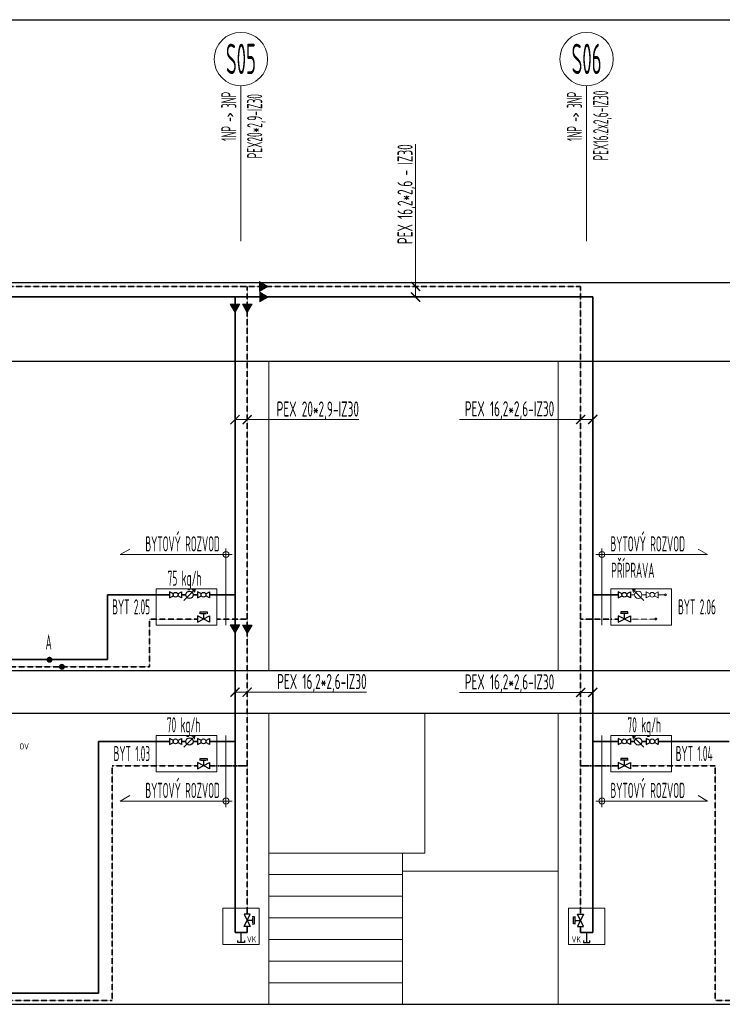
# Model space of a CAD drawing. Header units: millimetres. Extents: x -727 to 69715, y -15705 to 98123.
# Tile 253 of 256: x 53433 to 59223, y -15705 to -7589. Entities that reach past the tile are written whole.
import ezdxf
from ezdxf.enums import TextEntityAlignment as Align

# ---------------------------------------------------------------- set-up
doc = ezdxf.new("R2010")
doc.units = ezdxf.units.MM
doc.linetypes.add('phl_thick', pattern=[0])
doc.linetypes.add('VERDECKT', pattern=[9.525, 6.35, -3.175])
for name, color, linetype, lineweight in [('JS_VYT_POPIS - OBECNĚ', 7, 'Continuous', 5), ('UT_KOTY - DIMENZE', 7, 'Continuous', 5), ('UT_POTRUBI - PŘÍVOD', 1, 'Continuous', 35), ('UT_SCHÉMA_POPIS', 7, 'VERDECKT', 5), ('UT_SCHÉMA_PŘÍVOD', 10, 'Continuous', 35), ('UT_SCHÉMA_SYMBOLY', 7, 'Continuous', 25), ('UT_SCHÉMA_ZPÁTEČKA', 172, 'VERDECKT', 35), ('UT_ZAŘÍZENÍ - ZDROJ', 3, 'Continuous', 35), ('VZT_50 POPIS - OBECNE', 7, 'Continuous', 5)]:
    doc.layers.add(name, color=color, linetype=linetype, lineweight=lineweight)
doc.styles.add('ISO 2.5', font='isocp.shx', dxfattribs={"width": 0.8, "height": 2.5})
doc.styles.add('ISOCP 2.5', font='isocp.shx', dxfattribs={"width": 0.6, "height": 2.5})
doc.styles.add('VZT_POPIS', font='isocp.shx', dxfattribs={"width": 0.6, "height": 125})

# ---------------------------------------------------------------- blocks, each defined once
blk = doc.blocks.new('_ArchTick')
at = {"color": 0, "linetype": 'ByBlock', "const_width": 0.15}
blk.add_lwpolyline([(-0.5, -0.5), (0.5, 0.5)], dxfattribs=at)

msp = doc.modelspace()

# ---------------------------------------------------------------- hatches: boundary and pattern name
at = {"layer": 'UT_SCHÉMA_PŘÍVOD'}
msp.add_hatch(color=256, dxfattribs=at).paths.add_polyline_path([(53654.2, -12864.8, 1), (53703.5, -12864.8, 1)])
at = {"layer": 'UT_SCHÉMA_ZPÁTEČKA', "ltscale": 0.3}
msp.add_hatch(color=256, dxfattribs=at).paths.add_polyline_path([(53805.8, -12922.9, -1), (53756.5, -12922.9, -1)])
at = {"layer": 'VZT_50 POPIS - OBECNE', "linetype": 'phl_thick'}
h = msp.add_hatch(color=256, dxfattribs=at)
h.dxf.hatch_style = 1
h.paths.add_polyline_path([(55410.3, -9748.6), (55479.5, -9788.6), (55410.3, -9828.6)])
h = msp.add_hatch(color=256, dxfattribs=at)
h.dxf.hatch_style = 1
h.paths.add_polyline_path([(55412, -9835.7), (55481.3, -9875.7), (55412, -9915.7)])
h = msp.add_hatch(color=256, dxfattribs=at)
h.dxf.hatch_style = 1
h.paths.add_polyline_path([(55167.9, -9933.2), (55207.9, -10002.4), (55247.9, -9933.2)])
h = msp.add_hatch(color=256, dxfattribs=at)
h.dxf.hatch_style = 1
h.paths.add_polyline_path([(55267.9, -9934.9), (55307.9, -10004.2), (55347.9, -9934.9)])
h = msp.add_hatch(color=256, dxfattribs=at)
h.dxf.hatch_style = 1
h.paths.add_polyline_path([(55167.9, -12577.2), (55207.9, -12646.5), (55247.9, -12577.2)])
h = msp.add_hatch(color=256, dxfattribs=at)
h.dxf.hatch_style = 1
h.paths.add_polyline_path([(55267.9, -12578.9), (55307.9, -12648.2), (55347.9, -12578.9)])

# ---------------------------------------------------------------- linework, layer by layer
for p, q in [((-727.4, -7589.4), (68024.3, -7589.4)), ((-727.4, -9754.7), (68024.3, -9754.7)), ((-727.4, -10404.7), (68024.3, -10404.7)), ((-727.4, -12954.7), (68024.3, -12954.7)), ((-727.4, -13304.7), (68024.3, -13304.7)), ((-727.4, -15704.7), (68024.3, -15704.7))]:
    msp.add_line(p, q)
at = {"layer": 'JS_VYT_POPIS - OBECNĚ'}
for p, q in [((55256.2, -9416.1), (55256.2, -8134.2)), ((58104.6, -9416.1), (58104.6, -8134.2))]:
    msp.add_line(p, q, dxfattribs=at)
for centre in [(55256.2, -7914.2), (58104.6, -7914.2)]:
    msp.add_circle(centre, 220, dxfattribs=at)
at = {"layer": 'UT_KOTY - DIMENZE'}
for points in [[(56696.2, -9481.1), (56696.2, -8616)], [(56696.2, -9788.6), (56696.2, -9481.1)], [(56696.2, -9875.7), (56696.2, -9481.1)], [(55207.9, -10885.8), (55487.3, -10885.8)], [(55307.9, -10885.8), (55487.3, -10885.8)], [(55487.3, -10885.8), (56228.9, -10885.8)], [(57058, -10884), (57863.1, -10884)], [(58055.7, -10884), (57863.1, -10884)], [(58155.7, -10884), (57863.1, -10884)], [(55207.9, -13132), (55487.3, -13132)], [(55307.9, -13132), (55487.3, -13132)], [(55487.3, -13132), (56292.3, -13132)], [(57058, -13134.4), (57863.1, -13134.4)], [(58055.7, -13134.4), (57863.1, -13134.4)], [(58155.7, -13134.4), (57863.1, -13134.4)]]:
    msp.add_lwpolyline(points, dxfattribs=at)
at = {"layer": 'UT_POTRUBI - PŘÍVOD'}
for p, q in [((54667.7, -12329.2), (54155.8, -12329.2)), ((54155.8, -12329.2), (54155.8, -12862.8)), ((54802.9, -12329.2), (54767.7, -12329.2)), ((54898.1, -12329.2), (54862.9, -12329.2)), ((54155.8, -12862.8), (48369.7, -12862.8)), ((54667.7, -13538), (54081.9, -13538)), ((54081.9, -13538), (54081.9, -15612.8)), ((54898.1, -13538), (54862.9, -13538)), ((54998.1, -13538), (55207.9, -13538)), ((58365.5, -13538), (58155.7, -13538)), ((58465.5, -13538), (58500.7, -13538)), ((58695.9, -13538), (59279.3, -13538)), ((54081.9, -15612.8), (47221.5, -15612.8))]:
    msp.add_line(p, q, dxfattribs=at)
at = {"layer": 'UT_SCHÉMA_PŘÍVOD'}
for p, q in [((39959, -9875.7), (58155.7, -9874.7)), ((55207.9, -9874.7), (55207.9, -15113)), ((58155.7, -9874.7), (58155.7, -15113)), ((55057.9, -12329.2), (54998.1, -12329.2)), ((55057.9, -12329.2), (55207.9, -12329.2)), ((58305.7, -12329.2), (58155.7, -12329.2)), ((58305.7, -12329.2), (58365.5, -12329.2)), ((54767.7, -13538), (54802.9, -13538)), ((58595.9, -13538), (58560.7, -13538)), ((55307.9, -15113), (55307.9, -15063)), ((58055.7, -15113), (58055.7, -15063)), ((55207.9, -15113), (55307.9, -15113)), ((58155.7, -15113), (58055.7, -15113))]:
    msp.add_line(p, q, dxfattribs=at)
at = {"layer": 'UT_SCHÉMA_PŘÍVOD', "color": 8, "lineweight": 5}
for p, q in [((54767.7, -12329.2), (54802.9, -12329.2)), ((54898.1, -12329.2), (54862.9, -12329.2)), ((58465.5, -12329.2), (58500.7, -12329.2)), ((58595.9, -12329.2), (58560.7, -12329.2)), ((58695.9, -12329.2), (58755.7, -12329.2))]:
    msp.add_line(p, q, dxfattribs=at)
msp.add_circle((58755.7, -12329.2), 8, dxfattribs=at)
at = {"layer": 'UT_SCHÉMA_SYMBOLY'}
for p, q in [((54699.8, -12320.3), (54667.7, -12304.2)), ((54667.7, -12304.2), (54667.7, -12354.2)), ((54735.6, -12320.3), (54767.7, -12304.2)), ((54767.7, -12304.2), (54767.7, -12354.2)), ((54786.6, -12375.5), (54879.2, -12283)), ((54786.6, -12375.5), (54879.2, -12283)), ((54879.2, -12283), (54852.4, -12290.1)), ((54879.2, -12283), (54872, -12309.7)), ((54930.2, -12320.3), (54898.1, -12304.2)), ((54898.1, -12304.2), (54898.1, -12354.2)), ((54966, -12320.3), (54998.1, -12304.2)), ((54998.1, -12304.2), (54998.1, -12354.2)), ((58397.6, -12320.3), (58365.5, -12304.2)), ((58365.5, -12304.2), (58365.5, -12354.2)), ((58433.3, -12320.3), (58465.5, -12304.2)), ((58465.5, -12304.2), (58465.5, -12354.2)), ((54667.7, -12354.2), (54699.8, -12338.2)), ((54767.7, -12354.2), (54735.6, -12338.2)), ((54898.1, -12354.2), (54930.2, -12338.2)), ((54998.1, -12354.2), (54966, -12338.2)), ((58365.5, -12354.2), (58397.6, -12338.2)), ((58465.5, -12354.2), (58433.3, -12338.2)), ((54919.5, -12487), (54919.5, -12470.1)), ((54919.5, -12470.1), (54976.7, -12470.1)), ((54927.1, -12483.2), (54969.1, -12483.2)), ((54948.1, -12483.2), (54948.1, -12529.2)), ((54976.7, -12470.1), (54976.7, -12487)), ((58444, -12470.1), (58386.9, -12470.1)), ((58386.9, -12470.1), (58386.9, -12487)), ((58436.5, -12483.2), (58394.5, -12483.2)), ((58415.5, -12483.2), (58415.5, -12529.2)), ((58444, -12487), (58444, -12470.1)), ((54898.1, -12554.2), (54998.1, -12504.2)), ((54998.1, -12554.2), (54898.1, -12504.2)), ((54898.1, -12504.2), (54898.1, -12554.2)), ((54998.1, -12504.2), (54998.1, -12554.2)), ((58465.5, -12554.2), (58365.5, -12504.2)), ((58365.5, -12554.2), (58465.5, -12504.2)), ((58365.5, -12504.2), (58365.5, -12554.2)), ((58465.5, -12504.2), (58465.5, -12554.2)), ((54699.8, -13529), (54667.7, -13513)), ((54667.7, -13513), (54667.7, -13563)), ((54667.7, -13563), (54699.8, -13546.9)), ((54735.6, -13529), (54767.7, -13513)), ((54767.7, -13563), (54735.6, -13546.9)), ((54767.7, -13513), (54767.7, -13563)), ((54930.2, -13529), (54898.1, -13513)), ((54898.1, -13513), (54898.1, -13563)), ((54898.1, -13563), (54930.2, -13546.9)), ((54966, -13529), (54998.1, -13513)), ((54998.1, -13563), (54966, -13546.9)), ((54998.1, -13513), (54998.1, -13563)), ((58397.6, -13529), (58365.5, -13513)), ((58365.5, -13513), (58365.5, -13563)), ((58365.5, -13563), (58397.6, -13546.9)), ((58433.3, -13529), (58465.5, -13513)), ((58465.5, -13563), (58433.3, -13546.9)), ((58465.5, -13513), (58465.5, -13563)), ((58628, -13529), (58595.9, -13513)), ((58595.9, -13513), (58595.9, -13563)), ((58595.9, -13563), (58628, -13546.9)), ((58663.8, -13529), (58695.9, -13513)), ((58695.9, -13563), (58663.8, -13546.9)), ((58695.9, -13513), (58695.9, -13563)), ((54898.1, -13763), (54998.1, -13713)), ((54998.1, -13763), (54898.1, -13713)), ((54898.1, -13713), (54898.1, -13763)), ((54919.5, -13695.8), (54919.5, -13678.9)), ((54919.5, -13678.9), (54976.7, -13678.9)), ((54927.1, -13692), (54969.1, -13692)), ((54948.1, -13692), (54948.1, -13738)), ((54976.7, -13678.9), (54976.7, -13695.8)), ((54998.1, -13713), (54998.1, -13763)), ((58465.5, -13763), (58365.5, -13713)), ((58365.5, -13763), (58465.5, -13713)), ((58365.5, -13713), (58365.5, -13763)), ((58444, -13678.9), (58386.9, -13678.9)), ((58386.9, -13678.9), (58386.9, -13695.8)), ((58436.5, -13692), (58394.5, -13692)), ((58415.5, -13692), (58415.5, -13738)), ((58444, -13695.8), (58444, -13678.9)), ((58465.5, -13713), (58465.5, -13763)), ((55282.9, -15063), (55332.9, -14963)), ((55282.9, -14963), (55332.9, -15063)), ((55332.9, -14963), (55282.9, -14963)), ((55353.9, -15013), (55307.9, -15013)), ((55367, -14984.4), (55350.1, -14984.4)), ((55353.9, -15034), (55353.9, -14992)), ((55367, -15041.5), (55367, -14984.4)), ((57996.6, -15041.5), (57996.6, -14984.4)), ((57996.6, -14984.4), (58013.5, -14984.4)), ((58009.7, -15034), (58009.7, -14992)), ((58009.7, -15013), (58055.7, -15013)), ((58080.7, -15063), (58030.7, -14963)), ((58080.7, -14963), (58030.7, -15063)), ((58030.7, -14963), (58080.7, -14963)), ((55332.9, -15063), (55282.9, -15063)), ((55350.1, -15041.5), (55367, -15041.5)), ((58013.5, -15041.5), (57996.6, -15041.5)), ((58030.7, -15063), (58080.7, -15063)), ((55257.9, -15194.8), (55257.9, -15113)), ((58105.7, -15194.8), (58105.7, -15113)), ((55230.9, -15194.8), (55230.9, -15178.8)), ((55284.9, -15194.8), (55230.9, -15194.8)), ((55284.9, -15178.8), (55284.9, -15194.8)), ((58078.7, -15178.8), (58078.7, -15194.8)), ((58078.7, -15194.8), (58132.7, -15194.8)), ((58132.7, -15194.8), (58132.7, -15178.8))]:
    msp.add_line(p, q, dxfattribs=at)
at = {"layer": 'UT_SCHÉMA_SYMBOLY', "color": 8, "lineweight": 5}
for p, q in [((58628, -12320.3), (58595.9, -12304.2)), ((58595.9, -12304.2), (58595.9, -12354.2)), ((58663.8, -12320.3), (58695.9, -12304.2)), ((58695.9, -12304.2), (58695.9, -12354.2)), ((58595.9, -12354.2), (58628, -12338.2)), ((58695.9, -12354.2), (58663.8, -12338.2))]:
    msp.add_line(p, q, dxfattribs=at)
at = {"layer": 'UT_SCHÉMA_SYMBOLY'}
for centre, radius in [((54717.7, -12329.2), 20), ((54832.9, -12329.2), 30), ((54948.1, -12329.2), 20), ((58415.5, -12329.2), 20), ((54717.7, -13538), 20), ((54832.9, -13538), 30), ((54948.1, -13538), 20), ((58415.5, -13538), 20), ((58530.7, -13538), 30), ((58645.9, -13538), 20)]:
    msp.add_circle(centre, radius, dxfattribs=at)
at = {"layer": 'UT_SCHÉMA_SYMBOLY', "color": 8, "lineweight": 5}
for centre, radius in [((58530.7, -12329.2), 30), ((58645.9, -12329.2), 20)]:
    msp.add_circle(centre, radius, dxfattribs=at)
at = {"layer": 'UT_SCHÉMA_ZPÁTEČKA', "ltscale": 0.3}
for p, q in [((39850.4, -9788.6), (58055.7, -9788.6)), ((55307.9, -9788.6), (55307.9, -14963)), ((58055.7, -9788.6), (58055.7, -14963)), ((54898.1, -12529.2), (54501.9, -12529.2)), ((54501.9, -12529.2), (54501.9, -12922.7)), ((55057.9, -12529.2), (55307.9, -12529.2)), ((58305.7, -12529.2), (58055.7, -12529.2)), ((58305.7, -12529.2), (58365.5, -12529.2)), ((54501.9, -12922.7), (48302.7, -12922.7)), ((54898.1, -13738), (54194.4, -13738)), ((54194.4, -13738), (54194.4, -15672.7)), ((58465.5, -13738), (59163.5, -13738)), ((59163.5, -13738), (59163.5, -15672.7)), ((54194.4, -15672.7), (47154.4, -15672.7)), ((59163.5, -15672.7), (63579.8, -15672.7))]:
    msp.add_line(p, q, dxfattribs=at)
at = {"layer": 'UT_SCHÉMA_ZPÁTEČKA', "color": 8, "lineweight": 5, "ltscale": 0.3}
msp.add_line((58465.5, -12529.2), (58675.7, -12529.2), dxfattribs=at)
at = {"layer": 'UT_SCHÉMA_ZPÁTEČKA'}
for p, q in [((54998.1, -13738), (55307.9, -13738)), ((58365.5, -13738), (58055.7, -13738))]:
    msp.add_line(p, q, dxfattribs=at)
at = {"layer": 'UT_SCHÉMA_ZPÁTEČKA', "color": 8, "lineweight": 5, "ltscale": 0.3}
msp.add_circle((58675.7, -12529.2), 8, dxfattribs=at)
at = {"layer": 'UT_ZAŘÍZENÍ - ZDROJ', "linetype": 'Continuous', "lineweight": 5}
for p, q in [((55057.9, -12279.2), (54557.9, -12279.2)), ((54557.9, -12279.2), (54557.9, -12579.2)), ((55057.9, -12579.2), (55057.9, -12279.2)), ((58305.7, -12579.2), (58305.7, -12279.2)), ((58305.7, -12279.2), (58805.7, -12279.2)), ((58805.7, -12279.2), (58805.7, -12579.2)), ((54557.9, -12579.2), (55057.9, -12579.2)), ((58805.7, -12579.2), (58305.7, -12579.2)), ((55057.9, -13488), (54557.9, -13488)), ((54557.9, -13488), (54557.9, -13788)), ((55057.9, -13788), (55057.9, -13488)), ((58305.7, -13788), (58305.7, -13488)), ((58305.7, -13488), (58805.7, -13488)), ((58805.7, -13488), (58805.7, -13788)), ((54557.9, -13788), (55057.9, -13788)), ((58805.7, -13788), (58305.7, -13788)), ((55407.9, -14913), (55107.9, -14913)), ((55107.9, -14913), (55107.9, -15213)), ((55407.9, -15213), (55407.9, -14913)), ((57955.7, -15213), (57955.7, -14913)), ((57955.7, -14913), (58255.7, -14913)), ((58255.7, -14913), (58255.7, -15213)), ((55107.9, -15213), (55407.9, -15213)), ((58255.7, -15213), (57955.7, -15213))]:
    msp.add_line(p, q, dxfattribs=at)
at = {"layer": 'VZT_50 POPIS - OBECNE', "linetype": 'phl_thick'}
for p, q in [((55410.3, -9748.6), (55479.5, -9788.6)), ((55410.3, -9828.6), (55410.3, -9748.6)), ((55479.5, -9788.6), (55410.3, -9828.6)), ((55412, -9835.7), (55481.3, -9875.7)), ((55412, -9915.7), (55412, -9835.7)), ((55481.3, -9875.7), (55412, -9915.7)), ((55167.9, -9933.2), (55207.9, -10002.4)), ((55247.9, -9933.2), (55167.9, -9933.2)), ((55207.9, -10002.4), (55247.9, -9933.2)), ((55267.9, -9934.9), (55307.9, -10004.2)), ((55347.9, -9934.9), (55267.9, -9934.9)), ((55307.9, -10004.2), (55347.9, -9934.9)), ((55487, -10404.7), (55487, -12954.7)), ((57871.4, -10404.7), (57871.4, -12954.7)), ((54261.6, -11997.2), (54339.6, -11952.2)), ((55182.9, -11997.2), (54261.6, -11997.2)), ((55132.9, -11947.2), (55132.9, -12579.2)), ((58180.7, -11997.2), (59102, -11997.2)), ((58230.7, -11947.2), (58230.7, -12579.2)), ((59102, -11997.2), (59024, -11952.2)), ((55167.9, -12577.2), (55207.9, -12646.5)), ((55247.9, -12577.2), (55167.9, -12577.2)), ((55207.9, -12646.5), (55247.9, -12577.2)), ((55267.9, -12578.9), (55307.9, -12648.2)), ((55347.9, -12578.9), (55267.9, -12578.9)), ((55307.9, -12648.2), (55347.9, -12578.9)), ((55487, -13304.7), (55487, -15704.7)), ((56771.4, -13304.7), (56771.4, -14457.8)), ((57871.4, -13304.7), (57871.4, -15704.7)), ((54786.6, -13584.2), (54879.2, -13491.7)), ((54786.6, -13584.2), (54879.2, -13491.7)), ((54879.2, -13491.7), (54852.4, -13498.9)), ((54879.2, -13491.7), (54872, -13518.5)), ((55132.9, -14079.1), (55132.9, -13488)), ((58230.7, -14079.1), (58230.7, -13488)), ((58576.9, -13584.2), (58484.4, -13491.7)), ((58484.4, -13491.7), (58511.2, -13498.9)), ((58576.9, -13584.2), (58484.4, -13491.7)), ((58484.4, -13491.7), (58491.6, -13518.5)), ((54261.6, -14029.1), (54339.6, -13984.1)), ((55182.9, -14029.1), (54261.6, -14029.1)), ((58180.7, -14029.1), (59102, -14029.1)), ((59102, -14029.1), (59024, -13984.1)), ((55487, -14457.8), (56587, -14457.8)), ((56587, -14457.8), (56771.4, -14457.8)), ((56587, -14457.8), (56587, -15704.7)), ((55487, -14635.9), (56587, -14635.9)), ((57871.4, -14607.8), (56587, -14607.8)), ((55487, -14814.1), (56587, -14814.1)), ((55487, -14992.2), (56587, -14992.2)), ((55487, -15170.3), (56587, -15170.3)), ((55487, -15348.4), (56587, -15348.4)), ((55487, -15526.6), (56587, -15526.6)), ((55487, -15526.6), (56587, -15526.6))]:
    msp.add_line(p, q, dxfattribs=at)
at = {"layer": 'VZT_50 POPIS - OBECNE', "color": 8, "linetype": 'phl_thick', "lineweight": 5}
for p, q in [((58576.9, -12375.5), (58484.4, -12283)), ((58484.4, -12283), (58511.2, -12290.1)), ((58576.9, -12375.5), (58484.4, -12283)), ((58484.4, -12283), (58491.6, -12309.7))]:
    msp.add_line(p, q, dxfattribs=at)
at = {"layer": 'VZT_50 POPIS - OBECNE', "linetype": 'phl_thick'}
for centre in [(55132.9, -11997.2), (58230.7, -11997.2), (55132.9, -14029.1), (58230.7, -14029.1)]:
    msp.add_circle(centre, 25, dxfattribs=at)

# ---------------------------------------------------------------- block references
at = {"layer": 'UT_KOTY - DIMENZE', "xscale": 75, "yscale": 75, "zscale": 75}
for p, rotation in [((56696.2, -9788.6), 270), ((56696.2, -9875.7), 270), ((55207.9, -10885.8), 180), ((55307.9, -10885.8), 180), ((55207.9, -13132), 180), ((55307.9, -13132), 180)]:
    msp.add_blockref('_ArchTick', p, dxfattribs=dict(at, rotation=rotation))
for p in [(58055.7, -10884), (58155.7, -10884), (58055.7, -13134.4), (58155.7, -13134.4)]:
    msp.add_blockref('_ArchTick', p, dxfattribs=at)

# ---------------------------------------------------------------- texts
at = {"layer": 'JS_VYT_POPIS - OBECNĚ', "style": 'VZT_POPIS', "width": 0.5}
for s, p in [('S05', (55256.2, -7912.7)), ('S06', (58104.6, -7912.7))]:
    msp.add_text(s, height=250, dxfattribs=at).set_placement(p, align=Align.MIDDLE_CENTER)
for s, p in [('1NP -> 3NP', (55256.2, -8184.2)), ('1NP -> 3NP', (58104.6, -8184.2)), ('PEX16.2x2,6-IZ30', (58321.4, -8174)), ('PEX20*2,9-IZ30', (55469.4, -8202.3))]:
    msp.add_text(s, height=125, rotation=90, dxfattribs=at).set_placement(p, align=Align.BOTTOM_RIGHT)
for s, p in [('BYTOVÝ ROZVOD', (55082.9, -12009.7)), ('BYTOVÝ ROZVOD', (58915.5, -12009.7)), ('PŘÍPRAVA', (58663.7, -12227.6)), ('BYTOVÝ ROZVOD', (55082.9, -14041.6)), ('BYTOVÝ ROZVOD', (58915.5, -14041.6))]:
    msp.add_text(s, height=125, dxfattribs=at).set_placement(p, align=Align.BOTTOM_RIGHT)
for s, p in [('75 kg/h', (54791.8, -12292.5)), ('70 kg/h', (54783.7, -13501.2)), ('70 kg/h', (58579.8, -13501.2))]:
    msp.add_text(s, height=125, dxfattribs=at).set_placement(p, align=Align.BOTTOM_CENTER)
for s, p in [('BYT 2.05', (54507.9, -12429.2)), ('BYT 2.06', (59170.8, -12429.2)), ('A', (53697.1, -12718.4)), ('BYT 1.03', (54507.9, -13638)), ('BYT 1.04', (59143.2, -13638))]:
    msp.add_text(s, height=125, dxfattribs=at).set_placement(p, align=Align.MIDDLE_RIGHT)
at = {"layer": 'UT_KOTY - DIMENZE', "insert": (56546.2, -8616), "char_height": 125, "attachment_point": 3, "rotation": 90, "style": 'ISOCP 2.5'}
msp.add_mtext('PEX 16,2*2,6 - IZ30', dxfattribs=at)
at = {"layer": 'UT_KOTY - DIMENZE', "char_height": 125, "attachment_point": 3, "style": 'ISOCP 2.5'}
for s, insert in [('PEX 20*2,9-IZ30', (56228.9, -10735.8)), ('PEX 16,2*2,6-IZ30', (57838.1, -10734)), ('PEX 16,2*2,6-IZ30', (56292.3, -12982)), ('PEX 16,2*2,6-IZ30', (57838.1, -12984.4))]:
    msp.add_mtext(s, dxfattribs=dict(at, insert=insert))
at = {"layer": 'UT_SCHÉMA_POPIS', "style": 'ISO 2.5', "width": 0.8}
msp.add_text('OV', height=50, dxfattribs=at).set_placement((53431.5, -13579.2), align=Align.MIDDLE_LEFT)
for p in [(55344, -15209.8), (58019.6, -15209.8)]:
    msp.add_text('VK', height=50, dxfattribs=at).set_placement(p, align=Align.BOTTOM_CENTER)

doc.saveas('drawing.dxf')
